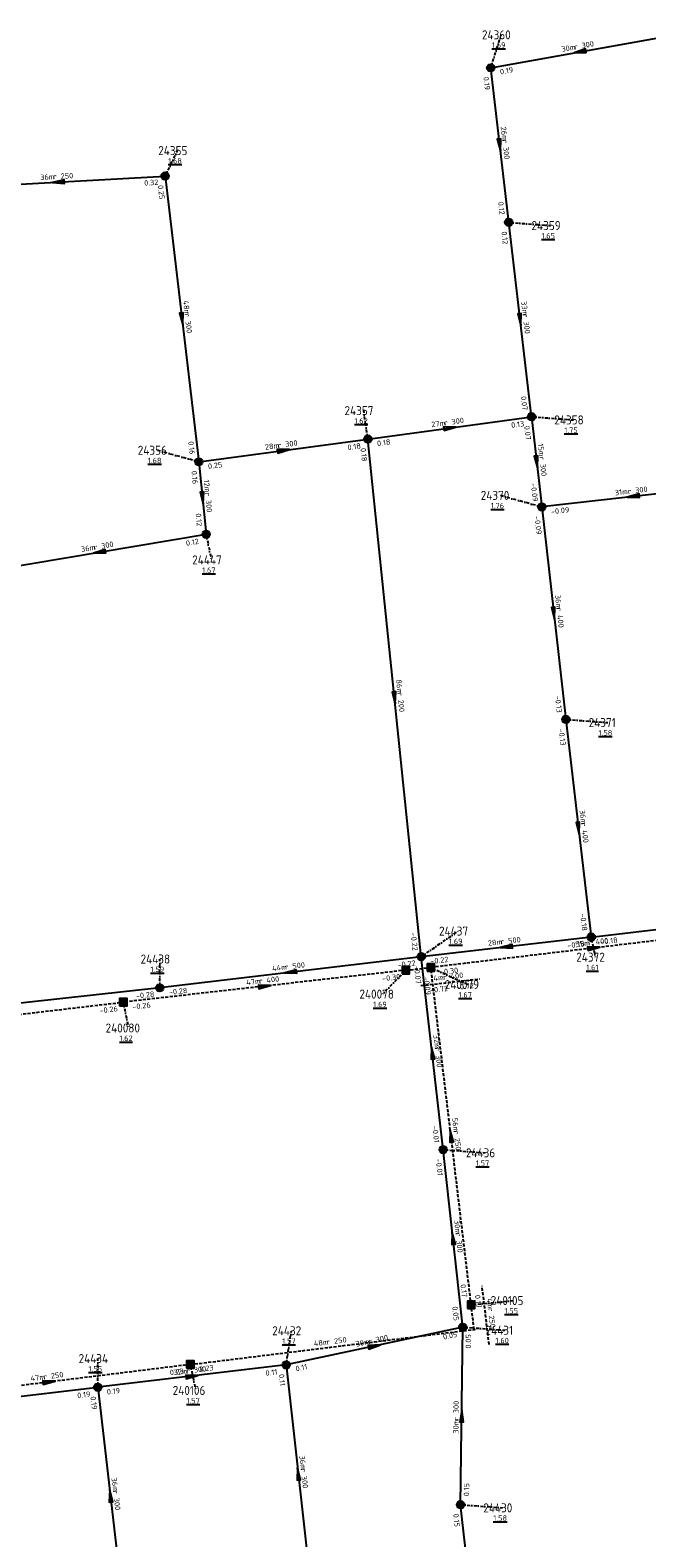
# Model space of a CAD drawing. Extents: x 188323 to 208361, y 565368 to 574910.
# Tile 207 of 256: x 203822 to 203924, y 569365 to 569616. Entities that reach past the tile are written whole.
import ezdxf

# ---------------------------------------------------------------- set-up
doc = ezdxf.new("R2010")
doc.units = 0
doc.linetypes.add('DASHDOT', pattern=[1, 0.5, -0.25, 0, -0.25])
doc.linetypes.add('DASHED', pattern=[0.75, 0.5, -0.25])
doc.layers.get('0').update_dxf_attribs({"linetype": 'CONTINUOUS'})
for name, color, linetype in [('RIO-AFM', 7, 'CONTINUOUS'), ('RIO-BOK', 7, 'CONTINUOUS'), ('RIO-DET', 7, 'CONTINUOUS'), ('RIO-KNP', 7, 'CONTINUOUS'), ('RIO-KNR', 7, 'CONTINUOUS'), ('RIO-LAG_0B', 7, 'CONTINUOUS'), ('RIO-LAG_1B', 7, 'DASHED'), ('RIO-LEN', 7, 'CONTINUOUS'), ('RIO-MVD', 1, 'CONTINUOUS'), ('RIO-VRB', 6, 'DASHDOT'), ('RIO-VRH', 7, 'CONTINUOUS')]:
    doc.layers.add(name, color=color, linetype=linetype)
doc.styles.add('RIO-TXT', font='isocp.shx')

# ---------------------------------------------------------------- blocks, each defined once
blk = doc.blocks.new('L_VHR')
blk.add_lwpolyline([(-0.5, 0), (0.5, 0), (-0.5, 0.15), (-0.5, -0.15), (0.5, 0)])
blk = doc.blocks.new('K_IPR')
blk.add_lwpolyline([(-0.5, -0.5), (0.5, -0.5), (0.5, 0.5), (-0.5, 0.5)], close=True)
blk.add_solid([(-0.5, 0.5), (0.5, 0.5), (-0.5, -0.5), (0.5, -0.5)])
at = {"style": 'RIO-TXT', "flags": 1}
blk.add_attdef('KNOOPNAAM', (2, 2), '', height=1, dxfattribs=at)
blk = doc.blocks.new('K_FIC')
blk.add_circle((0, 0), 0.0625)
at = {"style": 'RIO-TXT', "flags": 1}
blk.add_attdef('KNOOPNAAM', (2, 2), '', height=1, dxfattribs=at)
blk = doc.blocks.new('K_IPG')
blk.add_circle((0, 0), 0.5)
for points in [[(0, 0), (-0.5, 0), (-0.433013, 0.25)], [(0, 0), (-0.433013, -0.25), (-0.5, 0)], [(0, 0), (-0.433013, 0.25), (-0.25, 0.433013)], [(0, 0), (-0.25, -0.433013), (-0.433013, -0.25)], [(0, 0), (-0.25, 0.433013), (0, 0.5)], [(0, 0), (0, -0.5), (-0.25, -0.433013)], [(0, 0), (0, 0.5), (0.25, 0.433013)], [(0, 0), (0.25, 0.433013), (0.433013, 0.25)], [(0, 0), (0.433013, 0.25), (0.5, 0)], [(0, 0), (0.5, 0), (0.433013, -0.25)], [(0, 0), (0.433013, -0.25), (0.25, -0.433013)], [(0, 0), (0.25, -0.433013), (0, -0.5)]]:
    blk.add_solid(points)
at = {"style": 'RIO-TXT', "flags": 1}
blk.add_attdef('KNOOPNAAM', (2, 2), '', height=1, dxfattribs=at)
blk = doc.blocks.new('237_02______240078____240079_')
at = {"layer": 'RIO-LAG_1B'}
blk.add_line((0, 0), (9.758, 1.105), dxfattribs=at)
at = {"layer": 'RIO-AFM', "style": 'RIO-TXT'}
blk.add_text('r 400', height=0.9, rotation=6.4607, dxfattribs=at).set_placement((3.7495, 0.9278))
at = {"layer": 'RIO-BOK', "style": 'RIO-TXT'}
for p in [(5.841, -0.7474), (1.5484, -1.2336)]:
    blk.add_text('-0.72', height=0.9, rotation=6.4607, dxfattribs=at).set_placement(p)
at = {"layer": 'RIO-LEN', "style": 'RIO-TXT'}
blk.add_text('4m', height=0.9, rotation=6.4607, dxfattribs=at).set_placement((2.1398, 0.7455))
blk = doc.blocks.new('242_02______240104____240105_')
at = {"layer": 'RIO-LAG_1B'}
blk.add_line((0, 0), (-1.184, 9.749), dxfattribs=at)
at = {"layer": 'RIO-AFM', "style": 'RIO-TXT'}
blk.add_text('r 250', height=0.9, rotation=276.9113, dxfattribs=at).set_placement((-0.2249, 6.0074))
at = {"layer": 'RIO-BOK', "style": 'RIO-TXT'}
blk.add_text('0.17', height=0.9, rotation=276.9113, dxfattribs=at).set_placement((-2.4046, 8.1903))
at = {"layer": 'RIO-LEN', "style": 'RIO-TXT'}
blk.add_text('4m', height=0.9, rotation=276.9113, dxfattribs=at).set_placement((-0.4206, 7.6155))

msp = doc.modelspace()

# ---------------------------------------------------------------- linework, layer by layer
at = {"layer": 'RIO-LAG_0B'}
for p, q in [((203898.304, 569609.28), (203928, 569614.592)), ((203901.296, 569583.616), (203898.304, 569609.28)), ((203808.704, 569589.312), (203844.192, 569591.296)), ((203844.192, 569591.296), (203849.792, 569543.808)), ((203905.104, 569551.296), (203901.296, 569583.616)), ((203877.904, 569547.584), (203905.104, 569551.296)), ((203905.104, 569551.296), (203906.8, 569536.32)), ((203849.792, 569543.808), (203877.904, 569547.584)), ((203886.768, 569461.568), (203877.904, 569547.584)), ((203849.792, 569543.808), (203851.008, 569531.776)), ((203937.2, 569539.776), (203906.8, 569536.32)), ((203906.8, 569536.32), (203910.8, 569500.992)), ((203815.6, 569525.824), (203851.008, 569531.776)), ((203910.8, 569500.992), (203915.008, 569464.832)), ((203915.008, 569464.832), (203947.296, 569468.608)), ((203915.008, 569464.832), (203886.768, 569461.568)), ((203886.768, 569461.568), (203843.296, 569456.384)), ((203890.4, 569429.504), (203886.768, 569461.568)), ((203843.296, 569456.384), (203796.304, 569451.2)), ((203893.664, 569400), (203890.4, 569429.504)), ((203893.664, 569400), (203864.304, 569393.728)), ((203893.296, 569370.496), (203893.664, 569400)), ((203864.304, 569393.728), (203832.992, 569390.016)), ((203864.304, 569393.728), (203868.304, 569357.504)), ((203803.712, 569386.56), (203832.992, 569390.016)), ((203832.992, 569390.016), (203837.2, 569353.92)), ((203898.208, 569326.592), (203893.296, 569370.496))]:
    msp.add_line(p, q, dxfattribs=at)
at = {"layer": 'RIO-LAG_1B'}
for p, q in [((203942.512, 569466.24), (203888.352, 569459.776)), ((203884.208, 569459.328), (203837.248, 569454.016)), ((203884.208, 569459.328), (203888.352, 569459.776)), ((203895.056, 569403.712), (203888.352, 569459.776)), ((203799.728, 569449.6), (203837.248, 569454.016)), ((203895.552, 569399.616), (203895.056, 569403.712)), ((203848.384, 569393.792), (203895.552, 569399.616)), ((203848.384, 569393.792), (203801.408, 569387.968))]:
    msp.add_line(p, q, dxfattribs=at)
at = {"layer": 'RIO-VRB'}
for p, q in [((203898.3, 569609.3), (203900.0352, 569614.7692)), ((203844.2, 569591.3), (203846.2371, 569595.5293)), ((203901.3, 569583.6), (203908.2675, 569583.0713)), ((203877.9, 569547.6), (203877.1917, 569552.313)), ((203905.1, 569551.3), (203912.0675, 569550.7713)), ((203849.8, 569543.8), (203842.8321, 569545.7265)), ((203906.8, 569536.3), (203899.8321, 569538.2265)), ((203851, 569531.8), (203851.8806, 569527.502)), ((203910.8, 569501), (203917.7675, 569500.4713)), ((203886.77, 569461.58), (203892.8969, 569465.8178)), ((203915, 569464.8), (203915.7071, 569461.4868)), ((203843.3, 569456.4), (203843.2994, 569461.175)), ((203884.21, 569459.3), (203880.307, 569455.3447)), ((203888.36, 569459.77), (203894.4869, 569456.9322)), ((203837.24, 569454.01), (203838.1206, 569449.712)), ((203890.4, 569429.5), (203897.3675, 569428.9713)), ((203895.05, 569403.72), (203902.125, 569404.42)), ((203864.3, 569393.7), (203865.1806, 569399.398)), ((203893.67, 569400.01), (203900.6375, 569399.4813)), ((203833, 569390), (203832.9994, 569394.775)), ((203848.39, 569393.78), (203849.2706, 569389.482)), ((203893.3, 569370.5), (203900.2675, 569369.9713))]:
    msp.add_line(p, q, dxfattribs=at)

# ---------------------------------------------------------------- block references
at = {"layer": 'RIO-DET'}
for name, p in [('237_02______240078____240079_', (203886.704, 569456.768)), ('242_02______240104____240105_', (203898.048, 569397.12))]:
    msp.add_blockref(name, p, dxfattribs=at)
at = {"layer": 'RIO-KNP', "xscale": 1.25, "yscale": 1.25, "zscale": 1.25}
for name, p in [('K_IPG', (203898.304, 569609.28)), ('K_IPG', (203844.192, 569591.296)), ('K_IPG', (203901.296, 569583.616)), ('K_IPG', (203905.104, 569551.296)), ('K_IPG', (203877.904, 569547.584)), ('K_IPG', (203849.792, 569543.808)), ('K_IPG', (203906.8, 569536.32)), ('K_IPG', (203851.008, 569531.776)), ('K_IPG', (203910.8, 569500.992)), ('K_IPG', (203915.008, 569464.832)), ('K_IPG', (203886.768, 569461.568)), ('K_IPR', (203884.208, 569459.328)), ('K_IPR', (203888.352, 569459.776)), ('K_IPG', (203843.296, 569456.384)), ('K_IPR', (203837.248, 569454.016)), ('K_IPG', (203890.4, 569429.504)), ('K_IPR', (203895.056, 569403.712)), ('K_IPG', (203893.664, 569400)), ('K_FIC', (203895.552, 569399.616)), ('K_IPR', (203848.384, 569393.792)), ('K_IPG', (203864.304, 569393.728)), ('K_IPG', (203832.992, 569390.016)), ('K_IPG', (203893.296, 569370.496))]:
    msp.add_blockref(name, p, dxfattribs=at)
at = {"layer": 'RIO-VRH', "xscale": 2, "yscale": 2, "zscale": 2}
for p, rotation in [((203913.15, 569611.95), 190.117), ((203899.8, 569596.45), 276.6665), ((203826.45, 569590.3), 183.2242), ((203847, 569567.55), 276.7322), ((203903.2, 569567.45), 276.7182), ((203891.5, 569549.45), 7.7456), ((203863.85, 569545.7), 7.7007), ((203905.95, 569543.8), 276.4744), ((203850.4, 569537.8), 275.7191), ((203922, 569538.05), 186.567), ((203833.3, 569528.8), 189.6188), ((203908.8, 569518.65), 276.4733), ((203882.335, 569504.59), 275.8958), ((203912.9, 569482.9), 276.6264), ((203900.885, 569463.19), 186.5065), ((203915.435, 569463.005), 366.8129), ((203865.035, 569458.99), 186.7948), ((203860.725, 569456.655), 366.4252), ((203888.585, 569445.54), 96.4642), ((203891.705, 569431.745), 96.8149), ((203892.035, 569414.755), 96.3358), ((203878.985, 569396.855), 372.1242), ((203824.9, 569390.88), 367.0372), ((203848.65, 569391.85), 366.741), ((203893.485, 569385.255), 89.2727), ((203866.3, 569375.6), 456.3139), ((203835.1, 569371.95), 456.6446)]:
    msp.add_blockref('L_VHR', p, dxfattribs=dict(at, rotation=rotation))

# ---------------------------------------------------------------- texts
at = {"layer": 'RIO-AFM', "style": 'RIO-TXT'}
for s, rotation, p in [('r 300', 10.117, (203912.2647, 569612.2999)), ('r 300', 276.6665, (203900.2103, 569597.3139)), ('r 250', 3.2242, (203825.6131, 569590.7536)), ('r 300', 276.7322, (203847.4162, 569568.4154)), ('r 300', 276.7182, (203903.6116, 569568.3146)), ('r 300', 7.7456, (203890.6298, 569549.8362)), ('r 300', 7.7007, (203862.98, 569546.0869)), ('r 300', 276.4744, (203906.3598, 569544.6619)), ('r 300', 366.567, (203921.1364, 569538.4631)), ('r 300', 275.7191, (203850.8201, 569538.6567)), ('r 300', 9.6188, (203832.4175, 569529.1576)), ('r 400', 276.4733, (203909.2162, 569519.513)), ('r 200', 275.8958, (203882.776, 569505.4501)), ('r 400', 276.6264, (203913.3142, 569483.7642)), ('r 500', 366.5065, (203900.0223, 569463.6034)), ('r 400', 366.8129, (203914.5691, 569463.422)), ('r 500', 366.7948, (203864.1694, 569459.4039)), ('r 400', 366.4252, (203859.8618, 569457.0755)), ('r 300', 276.4642, (203889.0003, 569446.4028)), ('r 250', 276.8149, (203892.1227, 569432.6113)), ('r 300', 276.3358, (203892.4515, 569415.6168)), ('r 300', 372.1242, (203878.0858, 569397.1824)), ('r 250', 7.0226, (203871.1048, 569397.0822)), ('r 300', 366.741, (203847.7851, 569392.2608)), ('r 250', 367.0372, (203824.0325, 569391.2913)), ('r 300', 89.2727, (203892.9749, 569384.4513)), ('r 300', 276.3139, (203866.7189, 569376.4616)), ('r 300', 276.6446, (203835.5139, 569372.8141))]:
    msp.add_text(s, height=0.9, rotation=rotation, dxfattribs=at).set_placement(p)
at = {"layer": 'RIO-BOK', "style": 'RIO-TXT'}
for s, rotation, p in [('0.19', 10.117, (203899.924, 569608.1677)), ('0.19', 276.6665, (203897.0727, 569607.7466)), ('0.32', 3.2242, (203840.7239, 569589.7019)), ('0.25', 276.7322, (203842.9745, 569589.7452)), ('0.12', 276.6665, (203899.5107, 569586.9752)), ('0.12', 276.7182, (203900.0741, 569582.0455)), ('0.07', 276.7182, (203903.3119, 569554.6743)), ('0.13', 7.7456, (203901.7605, 569549.4328)), ('0.07', 276.4744, (203903.8675, 569549.7507)), ('0.16', 276.7322, (203848.0206, 569547.1752)), ('0.18', 7.7007, (203874.5587, 569545.7354)), ('0.18', 7.7456, (203879.4757, 569546.4014)), ('0.25', 7.7007, (203851.3748, 569542.6002)), ('0.18', 275.8958, (203876.6519, 569546.0632)), ('0.16', 275.7191, (203848.5472, 569542.2671)), ('-0.09', 276.4744, (203904.9542, 569540.2164)), ('-0.09', 366.567, (203908.3515, 569535.0703)), ('0.12', 275.7191, (203849.2581, 569535.2037)), ('-0.09', 276.4733, (203905.5675, 569534.7507)), ('0.12', 9.6188, (203847.7229, 569529.8246)), ('-0.13', 276.4733, (203908.967, 569504.9188)), ('-0.13', 276.6264, (203909.5716, 569499.4474)), ('-0.18', 276.6264, (203913.1572, 569468.7139)), ('-0.22', 275.8958, (203885.0088, 569465.5196)), ('-0.18', 366.5065, (203911.0839, 569462.9597)), ('-0.18', 6.7092, (203916.5538, 569463.5731)), ('-0.22', 366.5065, (203888.3202, 569460.3486)), ('-0.30', 366.4252, (203880.2891, 569457.4771)), ('-0.22', 366.7948, (203882.8616, 569459.7297)), ('-0.07', 276.4642, (203885.5372, 569460.0309)), ('-0.30', 366.8129, (203889.9168, 569458.5469)), ('-0.28', 366.7948, (203844.8564, 569455.1765)), ('-0.09', 276.8149, (203887.1368, 569458.2134)), ('-0.26', 366.4252, (203838.7885, 569452.7764)), ('-0.28', 366.3021, (203839.3754, 569454.5855)), ('-0.26', 6.7349, (203833.3316, 569452.1387)), ('-0.01', 276.4642, (203888.5656, 569433.4187)), ('-0.01', 276.3358, (203889.1638, 569427.9537)), ('0.17', 276.8149, (203893.2712, 569407.0931)), ('0.05', 276.3358, (203891.9026, 569403.3959)), ('0.05', 372.1242, (203890.4804, 569397.91)), ('0.05', 89.2727, (203895.0253, 569396.4322)), ('0.23', 7.0226, (203849.9505, 569392.5617)), ('0.11', 372.1242, (203865.9633, 569392.6263)), ('0.23', 367.0372, (203845.0249, 569391.9819)), ('0.11', 366.741, (203860.9266, 569391.9093)), ('0.11', 276.3139, (203863.0632, 569392.1541)), ('0.19', 6.7387, (203829.628, 569388.1918)), ('0.19', 276.6446, (203831.7721, 569388.447)), ('0.19', 366.741, (203834.5552, 569388.775)), ('0.15', 89.2727, (203894.7174, 569371.8821)), ('0.15', 276.3773, (203892.0649, 569368.9528))]:
    msp.add_text(s, height=0.9, rotation=rotation, dxfattribs=at).set_placement(p)
at = {"layer": 'RIO-KNR', "style": 'RIO-TXT'}
for s, p in [('24360', (203896.8477, 569614.0192)), ('24355', (203843.0496, 569594.7793)), ('24359', (203905.08, 569582.3213)), ('24357', (203874.0042, 569551.563)), ('24358', (203908.88, 569550.0213)), ('24356', (203839.6446, 569544.9765)), ('24370', (203896.6446, 569537.4765)), ('24447', (203848.6931, 569526.752)), ('24371', (203914.58, 569499.7213)), ('24437', (203889.7094, 569465.0678)), ('24438', (203840.1119, 569460.425)), ('24372', (203912.5196, 569460.7368)), ('240078', (203876.482, 569454.5947)), ('240079', (203890.6619, 569456.1822)), ('240080', (203834.2956, 569448.962)), ('24436', (203894.18, 569428.2213)), ('240105', (203898.3, 569403.67)), ('24432', (203861.9931, 569398.648)), ('24431', (203897.45, 569398.7313)), ('24434', (203829.8119, 569394.025)), ('240106', (203845.4456, 569388.732)), ('24430', (203897.08, 569369.2213))]:
    msp.add_text(s, height=1.5, dxfattribs=at).set_placement(p)
at = {"layer": 'RIO-LEN', "style": 'RIO-TXT'}
for s, rotation, p in [('30m', 10.117, (203910.1383, 569611.9205)), ('26m', 276.6665, (203899.9585, 569599.4592)), ('36m', 3.2242, (203823.4565, 569590.6321)), ('48m', 276.7322, (203847.1619, 569570.5604)), ('33m', 276.7182, (203903.3578, 569570.4597)), ('27m', 7.7456, (203888.4895, 569549.5451)), ('28m', 7.7007, (203860.8395, 569545.7974)), ('15m', 276.4744, (203906.1152, 569546.808)), ('12m', 275.7191, (203850.6039, 569540.8059)), ('31m', 366.567, (203918.9908, 569538.2147)), ('36m', 9.6188, (203830.2879, 569528.7966)), ('36m', 276.4733, (203908.9717, 569521.6592)), ('86m', 275.8958, (203882.5531, 569507.5985)), ('36m', 276.6264, (203913.0639, 569485.9096)), ('28m', 366.5065, (203897.8764, 569463.3572)), ('55m', 366.8129, (203912.4245, 569463.1644)), ('44m', 366.7948, (203862.0248, 569459.1469)), ('47m', 366.4252, (203857.7155, 569456.8324)), ('32m', 276.4642, (203888.7561, 569448.5489)), ('56m', 276.8149, (203891.8653, 569434.7559)), ('30m', 276.3358, (203892.212, 569417.7634)), ('48m', 7.0226, (203868.961, 569396.8181)), ('30m', 372.1242, (203875.9743, 569396.7274)), ('47m', 367.0372, (203821.8889, 569391.0253)), ('32m', 366.741, (203845.6402, 569392.0059)), ('30m', 89.2727, (203892.9478, 569382.2914)), ('36m', 276.3139, (203866.4803, 569378.6084)), ('36m', 276.6446, (203835.2629, 569374.9595))]:
    msp.add_text(s, height=0.9, rotation=rotation, dxfattribs=at).set_placement(p)
at = {"layer": 'RIO-MVD', "style": 'RIO-TXT'}
for s, p in [('%%U1.69', (203898.5052, 569612.6192)), ('%%U1.68', (203844.7071, 569593.3793)), ('%%U1.65', (203906.7375, 569580.9213)), ('%%U1.62', (203875.6617, 569550.163)), ('%%U1.75', (203910.5375, 569548.6213)), ('%%U1.68', (203841.3021, 569543.5765)), ('%%U1.76', (203898.3021, 569536.0765)), ('%%U1.67', (203850.3506, 569525.352)), ('%%U1.58', (203916.2375, 569498.3213)), ('%%U1.69', (203891.3669, 569463.6678)), ('%%U1.59', (203841.7694, 569459.025)), ('%%U1.61', (203914.1771, 569459.3368)), ('%%U1.69', (203878.777, 569453.1947)), ('%%U1.67', (203892.9569, 569454.7822)), ('%%U1.62', (203836.5906, 569447.562)), ('%%U1.57', (203895.8375, 569426.8213)), ('%%U1.55', (203900.595, 569402.27)), ('%%U1.57', (203863.6506, 569397.248)), ('%%U1.60', (203899.1075, 569397.3313)), ('%%U1.55', (203831.4694, 569392.625)), ('%%U1.57', (203847.7406, 569387.332)), ('%%U1.58', (203898.7375, 569367.8213))]:
    msp.add_text(s, height=0.9, dxfattribs=at).set_placement(p)

doc.saveas('drawing.dxf')
